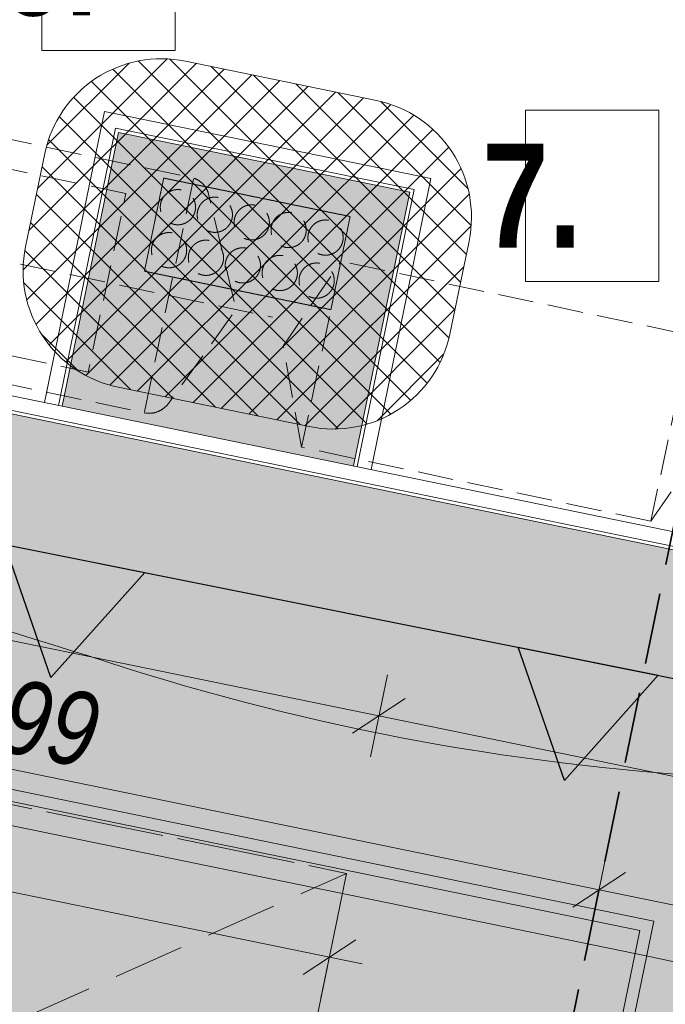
# Model space of a CAD drawing. Header units: millimetres. Extents: x -2869190 to 831897, y -1534405 to -3798.
# Tile 35 of 49: x 41743 to 47168, y -693292 to -685010. Entities that reach past the tile are written whole.
import ezdxf

# ---------------------------------------------------------------- set-up
doc = ezdxf.new("R2010")
doc.units = ezdxf.units.MM
doc.header["$MEASUREMENT"] = 0
for name, pattern in [('HIDDEN', [0.375, 0.25, -0.125]), ('Krawędzie ukryte', [850, 600, -250]), ('Krawędzie ukryte drobniejsze', [425, 300, -125]), ('Krawędzie ukryte dłuższe', [1125, 1000, -125])]:
    doc.linetypes.add(name, pattern=pattern)
for name, color, linetype, lineweight in [('0_Nr_pióra__101', 7, 'Continuous', 5), ('PZT - strefy zagrożenia wybuchem_Nr_pióra__239', 6, 'Continuous', 13), ('PZT elementy dodatkowe_Nr_pióra__203', 150, 'Continuous', 35), ('PZT woda_Nr_pióra__38', 30, 'Continuous', 13), ('PZT_Nr_pióra__1', 7, 'Continuous', 13), ('PZT_Nr_pióra__101', 7, 'Continuous', 5), ('PZT_Nr_pióra__18', 9, 'Continuous', 13), ('PZT_Nr_pióra__21', 7, 'Continuous', 25), ('PZT_Nr_pióra__244', 7, 'Continuous', 20), ('PZT_Nr_pióra__41', 7, 'Continuous', 15), ('PZT_Nr_pióra__98', 154, 'Continuous', 13), ('Wymiarowanie - PZT_Nr_pióra__101', 7, 'Continuous', 5), ('Wymiarowanie - PZT_Nr_pióra__161', 7, 'Continuous', 5)]:
    doc.layers.add(name, color=color, linetype=linetype, lineweight=lineweight)
doc.layers.add('PZT_Nr_pióra__201', color=7, linetype='Continuous', lineweight=5, true_color=0x595959)
doc.layers.add('PZT_Nr_pióra__205', color=7, linetype='Continuous', lineweight=5, true_color=0x858585)
doc.layers.add('Wymiarowanie - PZT', color=7, linetype='Continuous')
doc.styles.add('GENERATED_STYLE_3', font='txt')
doc.styles.add('GENERATED_STYLE_6', font='ARIALN.TTF')
doc.linetypes.add('Strzałki kopia', pattern='A,0,[1,PZT_Z11.Shx,S=15.873016,R=0,X=0,Y=0],-2500,0', length=2500)
doc.dimstyles.new('GENERATED_STYLE__1', dxfattribs={"dimtxt": 625, "dimasz": 356.25, "dimexe": 0.18, "dimexo": 0, "dimgap": 0.09, "dimtad": 1, "dimdec": 0, "dimlfac": 0.1, "dimzin": 0, "dimdsep": 46, "dimtxsty": 'GENERATED_STYLE_3', "dimblk": 'ARROWHEAD_6', "dimblk1": 'ARROWHEAD_6', "dimblk2": 'ARROWHEAD_6', "dimcen": 0.09, "dimclrd": 7, "dimclre": 7, "dimclrt": 7, "dimadec": 1, "dimazin": 0, "dimtfac": 1, "dimtdec": 4, "dimtmove": 0, "dimatfit": 3, "dimfxl": 0, "dimtolj": 1, "dimtzin": 0, "dimarcsym": 0})

# ---------------------------------------------------------------- blocks, each defined once
blk = doc.blocks.new('*D28')
at = {"layer": 'Wymiarowanie - PZT_Nr_pióra__101', "linetype": 'Continuous'}
for p, q in [((17231.4, -686293.8), (36821.2, -690318)), ((36750.4, -690662.4), (36891.9, -689973.6)), ((36821.2, -690318), (46611.6, -692329.2)), ((46540.8, -692673.5), (46682.3, -691984.8)), ((46611.6, -692329.2), (66202.5, -696353.6))]:
    blk.add_line(p, q, dxfattribs=at)
at = {"layer": 'Wymiarowanie - PZT_Nr_pióra__161', "linetype": 'Continuous'}
for p, q in [((37042.6, -690172.1), (36599.8, -690463.9)), ((46833, -692183.2), (46390.2, -692475.1))]:
    blk.add_line(p, q, dxfattribs=at)
at = {"layer": 'Wymiarowanie - PZT_Nr_pióra__101', "insert": (41153.8, -691080.4), "char_height": 625, "attachment_point": 7, "rotation": 348.3916, "style": 'GENERATED_STYLE_3'}
blk.add_mtext('\\A1;{\\fArial Narrow|b0|i1|c238|p34;999}', dxfattribs=at)
blk = doc.blocks.new('ARROWHEAD_6')
at = {"color": 0, "linetype": 'Continuous', "lineweight": 0}
for p, q in [((-0.5, -0.5), (0.5, 0.5)), ((0, 0), (-1, 0))]:
    blk.add_line(p, q, dxfattribs=at)
blk = doc.blocks.new('*D29')
at = {"layer": 'Wymiarowanie - PZT_Nr_pióra__101', "linetype": 'Continuous'}
for p, q in [((36821.2, -690318), (46611.6, -692329.2)), ((46540.8, -692673.5), (46682.3, -691984.8)), ((46611.6, -692329.2), (66202.5, -696353.6)), ((66131.7, -696698), (66273.2, -696009.2)), ((66202.5, -696353.6), (66478, -696410.2))]:
    blk.add_line(p, q, dxfattribs=at)
at = {"layer": 'Wymiarowanie - PZT_Nr_pióra__161', "linetype": 'Continuous'}
for p, q in [((46833, -692183.2), (46390.2, -692475.1)), ((65981.1, -696499.5), (66423.9, -696207.7))]:
    blk.add_line(p, q, dxfattribs=at)
at = {"layer": 'Wymiarowanie - PZT_Nr_pióra__101', "insert": (55550.6, -694037.8), "char_height": 625, "attachment_point": 7, "rotation": 348.3916, "style": 'GENERATED_STYLE_3'}
blk.add_mtext('\\A1;{\\fArial Narrow|b0|i1|c238|p34;2\xa0000}', dxfattribs=at)
blk = doc.blocks.new('*D72')
at = {"layer": 'Wymiarowanie - PZT_Nr_pióra__101', "linetype": 'Continuous'}
for p, q in [((28618.5, -687549.7), (34966.3, -688853.7)), ((34895.6, -689198.1), (35037.1, -688509.3)), ((34966.3, -688853.7), (44761.8, -690865.9)), ((44691, -691210.3), (44832.5, -690521.5)), ((44761.8, -690865.9), (66416, -695314.2))]:
    blk.add_line(p, q, dxfattribs=at)
at = {"layer": 'Wymiarowanie - PZT_Nr_pióra__161', "linetype": 'Continuous'}
for p, q in [((35187.7, -688707.8), (34744.9, -688999.6)), ((44983.2, -690720), (44540.4, -691011.8))]:
    blk.add_line(p, q, dxfattribs=at)
at = {"layer": 'Wymiarowanie - PZT_Nr_pióra__101', "insert": (39007.6, -689556.3), "char_height": 625, "attachment_point": 7, "rotation": 348.3916, "style": 'GENERATED_STYLE_3'}
blk.add_mtext('\\A1;{\\fArial Narrow|b0|i1|c238|p34;1\xa0000}', dxfattribs=at)
blk = doc.blocks.new('*D73')
at = {"layer": 'Wymiarowanie - PZT_Nr_pióra__101', "linetype": 'Continuous'}
for p, q in [((44691, -691210.3), (44832.5, -690521.5)), ((44761.8, -690865.9), (66416, -695314.2)), ((66345.3, -695658.6), (66486.7, -694969.8)), ((66416, -695314.2), (66691.5, -695370.8))]:
    blk.add_line(p, q, dxfattribs=at)
at = {"layer": 'Wymiarowanie - PZT_Nr_pióra__161', "linetype": 'Continuous'}
for p, q in [((44983.2, -690720), (44540.4, -691011.8)), ((66194.6, -695460.1), (66637.4, -695168.3))]:
    blk.add_line(p, q, dxfattribs=at)
at = {"layer": 'Wymiarowanie - PZT_Nr_pióra__101', "insert": (54732.4, -692786.5), "char_height": 625, "attachment_point": 7, "rotation": 348.3916, "style": 'GENERATED_STYLE_3'}
blk.add_mtext('\\A1;{\\fArial Narrow|b0|i1|c238|p34;2\xa0211}', dxfattribs=at)
blk = doc.blocks.new('*D100')
at = {"layer": 'Wymiarowanie - PZT_Nr_pióra__101', "linetype": 'Continuous'}
for p, q in [((67516.9, -686456.3), (67573.5, -686180.8)), ((67861.3, -686527.1), (67172.5, -686385.6)), ((64891, -699239.3), (67516.9, -686456.3)), ((65235.4, -699310.1), (64546.6, -699168.6)), ((64569, -700806.6), (64891, -699239.3))]:
    blk.add_line(p, q, dxfattribs=at)
at = {"layer": 'Wymiarowanie - PZT_Nr_pióra__161', "linetype": 'Continuous'}
for p, q in [((67662.8, -686677.7), (67371, -686234.9)), ((64745, -699017.9), (65036.9, -699460.7))]:
    blk.add_line(p, q, dxfattribs=at)
at = {"layer": 'Wymiarowanie - PZT_Nr_pióra__101', "insert": (65900.4, -693704.3), "char_height": 625, "attachment_point": 7, "rotation": 78.3916, "style": 'GENERATED_STYLE_3'}
blk.add_mtext('\\A1;{\\fArial Narrow|b0|i1|c238|p34;1\xa0305}', dxfattribs=at)
blk = doc.blocks.new('*D104')
at = {"layer": 'Wymiarowanie - PZT_Nr_pióra__101', "linetype": 'Continuous'}
for p, q in [((34620.2, -690538.6), (34478.7, -691227.4)), ((34549.5, -690883), (34274, -690826.4)), ((44344.9, -692895.2), (34549.5, -690883)), ((44415.7, -692550.9), (44274.2, -693239.6)), ((44620.4, -692951.8), (44344.9, -692895.2))]:
    blk.add_line(p, q, dxfattribs=at)
at = {"layer": 'Wymiarowanie - PZT_Nr_pióra__161', "linetype": 'Continuous'}
for p, q in [((34770.9, -690737.1), (34328.1, -691029)), ((44123.5, -693041.2), (44566.3, -692749.3))]:
    blk.add_line(p, q, dxfattribs=at)
at = {"layer": 'Wymiarowanie - PZT_Nr_pióra__101', "insert": (38590.7, -691585.6), "char_height": 625, "attachment_point": 7, "rotation": 348.3916, "style": 'GENERATED_STYLE_3'}
blk.add_mtext('\\A1;{\\fArial Narrow|b0|i1|c238|p34;1\xa0000}', dxfattribs=at)
blk = doc.blocks.new('Etykieta_6', base_point=(42487.9, -685272.7))
at = {"layer": '0_Nr_pióra__101', "linetype": 'Continuous'}
for p, q in [((43047.9, -683829), (41927.9, -683829)), ((41927.9, -683829), (41927.9, -685270.2)), ((43047.9, -685270.2), (43047.9, -683829)), ((41927.9, -685270.2), (43047.9, -685270.2))]:
    blk.add_line(p, q, dxfattribs=at)
at = {"layer": '0_Nr_pióra__101', "insert": (43047.9, -684098.9), "char_height": 875, "attachment_point": 3, "style": 'GENERATED_STYLE_6'}
blk.add_mtext('\\A1;{\\pt0,101000;\\fArial Narrow|b1|i0|c238|p34;6. \\fArial Narrow|b1|i0|c238|p34;\\A1{\\H.66x;\\S^  ;}\\fArial Narrow|b1|i0|c238|p34;\\fArial Narrow|b1|i0|c238|p34;\\A1{\\H.66x;\\S^  ;}\\fArial Narrow|b1|i0|c238|p34;\\fArial Narrow|b1|i0|c238|p34;\\fArial Narrow|b1|i0|c238|p34;\\fArial Narrow|b1|i0|c238|p34;\\fArial Narrow|b1|i0|c238|p34;\\fArial Narrow|b1|i0|c238|p34;\\fArial Narrow|b1|i0|c238|p34;\\fArial Narrow|b1|i0|c238|p34;\\fArial Narrow|b1|i0|c238|p34;\\fArial Narrow|b1|i0|c238|p34;\\fArial Narrow|b1|i0|c238|p34;\\fArial Narrow|b1|i0|c238|p34;\\fArial Narrow|b1|i0|c238|p34;\\fArial Narrow|b1|i0|c238|p34;\\fArial Narrow|b1|i0|c238|p34;\\fArial Narrow|b1|i0|c238|p34;\\fArial Narrow|b1|i0|c238|p34;\\fArial Narrow|b1|i0|c238|p34;\\fArial Narrow|b1|i0|c238|p34;\\fArial Narrow|b1|i0|c238|p34;\\fArial Narrow|b1|i0|c238|p34;\\fArial Narrow|b1|i0|c238|p34;\\fArial Narrow|b1|i0|c238|p34;\\fArial Narrow|b1|i0|c238|p34;\\fArial Narrow|b1|i0|c238|p34;\\fArial Narrow|b1|i0|c238|p34;}', dxfattribs=at)
blk = doc.blocks.new('Etykieta_7', base_point=(46553.3, -687214.2))
at = {"layer": '0_Nr_pióra__101', "linetype": 'Continuous'}
for p, q in [((47113.3, -685770.5), (45993.3, -685770.5)), ((45993.3, -685770.5), (45993.3, -687211.7)), ((47113.3, -687211.7), (47113.3, -685770.5)), ((45993.3, -687211.7), (47113.3, -687211.7))]:
    blk.add_line(p, q, dxfattribs=at)
at = {"layer": '0_Nr_pióra__101', "insert": (47113.3, -686053.6), "char_height": 875, "attachment_point": 3, "style": 'GENERATED_STYLE_6'}
blk.add_mtext('\\A1;{\\pt0,101000;\\fArial Narrow|b1|i0|c238|p34;7. \\fArial Narrow|b1|i0|c238|p34;\\A1{\\H.66x;\\S^  ;}\\fArial Narrow|b1|i0|c238|p34;\\fArial Narrow|b1|i0|c238|p34;\\A1{\\H.66x;\\S^  ;}\\fArial Narrow|b1|i0|c238|p34;\\fArial Narrow|b1|i0|c238|p34;\\fArial Narrow|b1|i0|c238|p34;\\fArial Narrow|b1|i0|c238|p34;\\fArial Narrow|b1|i0|c238|p34;\\fArial Narrow|b1|i0|c238|p34;\\fArial Narrow|b1|i0|c238|p34;\\fArial Narrow|b1|i0|c238|p34;\\fArial Narrow|b1|i0|c238|p34;\\fArial Narrow|b1|i0|c238|p34;\\fArial Narrow|b1|i0|c238|p34;\\fArial Narrow|b1|i0|c238|p34;\\fArial Narrow|b1|i0|c238|p34;\\fArial Narrow|b1|i0|c238|p34;\\fArial Narrow|b1|i0|c238|p34;\\fArial Narrow|b1|i0|c238|p34;\\fArial Narrow|b1|i0|c238|p34;\\fArial Narrow|b1|i0|c238|p34;\\fArial Narrow|b1|i0|c238|p34;\\fArial Narrow|b1|i0|c238|p34;\\fArial Narrow|b1|i0|c238|p34;\\fArial Narrow|b1|i0|c238|p34;\\fArial Narrow|b1|i0|c238|p34;\\fArial Narrow|b1|i0|c238|p34;\\fArial Narrow|b1|i0|c238|p34;\\fArial Narrow|b1|i0|c238|p34;}', dxfattribs=at)

msp = doc.modelspace()

# ---------------------------------------------------------------- hatches: boundary and pattern name
at = {"layer": 'PZT - strefy zagrożenia wybuchem_Nr_pióra__239', "linetype": 'Continuous'}
h = msp.add_hatch(dxfattribs=at)
h.set_pattern_fill('Siatka_5x5_ukośna', color=256, style=0, pattern_type=2)
h.set_pattern_definition([(45, (0, 0), (-141.421356, 141.421356), []), (135, (0, 0), (141.421356, 141.421356), [])])
h.paths.add_polyline_path([(41792.1, -686919.5, 0.414214), (42569.3, -688101), (44175.5, -688432.4, 0.414214), (45357, -687655.1), (45518.6, -686871.6, 0.414214), (44741.4, -685690.2), (43135.2, -685358.7, 0.414214), (41953.7, -686136)])
at = {"layer": 'PZT_Nr_pióra__18', "linetype": 'Continuous', "lineweight": 0, "true_color": 0x303030}
h = msp.add_hatch(color=250, dxfattribs=at)
h.paths.add_polyline_path([(18290, -695274.1), (20230.7, -685826.7, 0.034274), (20378, -681829.9), (19977.2, -677614.7), (19790.8, -676887.7), (28952, -678724.5), (28605.1, -679740.9, 0.232055), (28925.9, -682119.7), (30987.3, -684804.8, 0.108584), (33551.3, -686482, 0.02167), (37225.9, -687410.4), (52234.1, -690497.3), (52422.5, -690536, 0.133896), (55516.2, -689795.9), (60219.7, -686318.1, 0.152322), (61077, -685165.2), (68207.2, -686594.7), (68048.5, -687367, 0.019162), (66004.9, -689242.9, 0.121663), (63292.7, -693721.1), (60876.7, -705482.2), (57350.3, -704757.8), (56996.1, -706482.2, 0.961191), (56016.5, -706281), (56370.8, -704556.6), (49318, -703107.8), (49157.1, -703891.4, 0.352559), (48594.3, -702965.9), (32617.1, -699677.2, 0.414214), (31614.5, -700331.7), (31784.2, -699506), (18315.4, -696739.2)])
h.paths.add_polyline_path([(34109.2, -697530.9), (35607.5, -690237), (47068.2, -692591.3), (45569.8, -699885.2)], flags=0)
at = {"layer": 'PZT_Nr_pióra__18', "linetype": 'Continuous', "lineweight": 0, "true_color": 0x606060}
msp.add_hatch(color=251, dxfattribs=at).paths.add_polyline_path([(44547.9, -688763.2), (42099.2, -688259.7), (42572.4, -685958.2), (45021.2, -686461.8)])
at = {"layer": 'PZT_Nr_pióra__205', "linetype": 'Continuous', "lineweight": 0, "true_color": 0x424242}
h = msp.add_hatch(color=250, dxfattribs=at)
h.paths.add_polyline_path([(47071.4, -692591.9), (45573.1, -699885.8), (34109.2, -697530.9), (35607.5, -690237)])
h.paths.add_polyline_path([(45034.7, -696793.8), (35885, -694914.2, -0.890016), (36205, -693346.5), (45356.7, -695226.5, -0.811826)], flags=0)

# ---------------------------------------------------------------- linework, layer by layer
at = {"layer": 'PZT - strefy zagrożenia wybuchem_Nr_pióra__239', "linetype": 'Continuous', "flags": 128}
msp.add_lwpolyline([(41792.1, -686919.5, 0.414214), (42569.3, -688101), (44175.5, -688432.4, 0.414214), (45357, -687655.1), (45518.6, -686871.6, 0.414214), (44741.4, -685690.2), (43135.2, -685358.7, 0.414214), (41953.7, -686136)], format="xyb", close=True, dxfattribs=at)
at = {"layer": 'PZT elementy dodatkowe_Nr_pióra__203', "linetype": 'Krawędzie ukryte'}
msp.add_line((44608.1, -702082.2), (48722.4, -682053.5), dxfattribs=at)
at = {"layer": 'PZT woda_Nr_pióra__38', "linetype": 'Continuous', "flags": 128}
msp.add_lwpolyline([(22734.6, -671319.7, -0.136258), (28021.5, -680318.5), (28819.4, -682757.7, 0.104151), (35195.3, -687596.5, 0.038287), (42311.2, -690357.5, 0.067063), (47662.4, -691382.2, 0.100351), (54835.2, -690215.2, 0.049407), (60072.5, -687425.8), (61020.5, -686756.3), (66428.8, -683612.9, -0.213478), (75895.6, -679522.7), (76723.8, -681846.9, -0.067245), (75061.4, -682517.2, 0.145656), (73287.3, -683018.5), (68375.6, -685685.2), (67814.6, -686144.9, -0.046351), (57880.8, -694285.5, -0.181011), (51732.7, -695594.8), (49484, -695338.7), (39544.3, -693646.1, -0.089727), (33800.5, -692008.4, -0.172938), (26163.4, -684371.3), (21191.1, -676524.2, 0.059473)], format="xyb", dxfattribs=at)
at = {"layer": 'PZT_Nr_pióra__1', "linetype": 'Continuous', "flags": 128}
for points in [[(41952.2, -688229.6), (42455.7, -685781.1), (45198.3, -686345), (44695, -688793.5)], [(42069.8, -688253.8), (42549.1, -685922.8), (45056.6, -686438.4), (44577.5, -688769.3)], [(42099.2, -688259.8), (42572.4, -685958.2), (45021.2, -686461.8), (44548.1, -688763.3)], [(52265.2, -690350.5), (47661.6, -689403.3), (42099.2, -688259.8)], [(52235, -690497.4), (47631.4, -689550.2), (42068.9, -688406.8)], [(52241, -690468), (47637.5, -689520.9), (42075, -688377.2)]]:
    msp.add_lwpolyline(points, dxfattribs=at)
at = {"layer": 'PZT_Nr_pióra__101', "linetype": 'Krawędzie ukryte drobniejsze'}
msp.add_line((35927, -685836.9), (43866.3, -687513), dxfattribs=at)
at = {"layer": 'PZT_Nr_pióra__101', "linetype": 'Continuous', "flags": 128}
for points in [[(42068.9, -688406.8), (37488.3, -687465.1, -0.020549), (33573.4, -686490.4, -0.108692), (30987.3, -684804.8), (28925.9, -682119.7, -0.232055), (28605.1, -679740.9), (28952, -678724.5)], [(42075, -688377.4), (37494.3, -687435.7, -0.020544), (33582.9, -686461.9, -0.108587), (31010, -684785.1), (28950.3, -682102.2, -0.23195), (28633.6, -679750.5), (28980.4, -678734.1)], [(42099.2, -688259.8), (37518.5, -687318.2, -0.02052), (33621.1, -686348.1, -0.10816), (31100.6, -684706.2), (29047.9, -682032.2, -0.231514), (28747.3, -679788.9), (29093.9, -678772.9)]]:
    msp.add_lwpolyline(points, format="xyb", dxfattribs=at)
at = {"layer": 'PZT_Nr_pióra__101', "linetype": 'Krawędzie ukryte drobniejsze', "flags": 128}
for points in [[(36559.8, -687001.4), (42788.2, -688316.3), (43204.8, -686342.5), (36976.5, -685027.6)], [(42635.8, -686472.3), (37449.9, -685377.5), (37133.1, -686878.5), (42318.9, -687973.3)], [(47046.7, -689229.1), (44112.1, -688606.1), (44444.4, -687041), (47379, -687664)]]:
    msp.add_lwpolyline(points, close=True, dxfattribs=at)
msp.add_lwpolyline([(42788.2, -688316.3, 0.296966), (42992.5, -688237.2), (43560.5, -687448.4), (43327, -686465.6, 0.237091), (43204.8, -686342.5)], format="xyb", dxfattribs=at)
for points in [[(44112.1, -688606.1), (43955.7, -687755.1), (44444.4, -687041)], [(47046.7, -689229.1), (47535.4, -688515), (47379, -687664)]]:
    msp.add_lwpolyline(points, dxfattribs=at)
at = {"layer": 'PZT_Nr_pióra__201', "linetype": 'Continuous', "flags": 128}
for points in [[(47071.4, -692591.9), (45573.1, -699885.8), (34109.2, -697530.9), (35607.5, -690237)], [(45495.2, -699767.8), (46953.3, -692669.8), (35685.3, -690355.1), (34227.2, -697453.1)]]:
    msp.add_lwpolyline(points, close=True, dxfattribs=at)
at = {"layer": 'PZT_Nr_pióra__21', "linetype": 'Continuous', "flags": 128}
msp.add_lwpolyline([(10226, -683129.3), (74584.5, -696032.5)], dxfattribs=at)
for points in [[(42795, -689659), (42005.7, -690543.5), (41618.4, -689423.1)], [(47109.1, -690524), (46319.8, -691408.5), (45932.5, -690288.1)]]:
    msp.add_lwpolyline(points, close=True, dxfattribs=at)
at = {"layer": 'PZT_Nr_pióra__244', "linetype": 'HIDDEN', "flags": 128}
msp.add_lwpolyline([(42791, -687125.6), (44358, -687449), (44519.7, -686665.5), (42952.7, -686342.1)], close=True, dxfattribs=at)
at = {"layer": 'PZT_Nr_pióra__41', "linetype": 'Krawędzie ukryte'}
msp.add_line((33245.5, -697230.5), (44489.8, -692190), dxfattribs=at)
at = {"layer": 'PZT_Nr_pióra__41', "linetype": 'Krawędzie ukryte dłuższe', "flags": 128}
msp.add_lwpolyline([(33245.5, -697230.5), (34694.3, -690177.7), (44489.8, -692190), (43041, -699242.7)], close=True, dxfattribs=at)
at = {"layer": 'PZT_Nr_pióra__41', "linetype": 'Krawędzie ukryte drobniejsze'}
for centre in [(43072.4, -686586.7), (43382.5, -686650.7), (43692.7, -686714.7), (44002.8, -686778.7), (44312.9, -686842.7), (42997.8, -686948.4), (43307.9, -687012.4), (43618, -687076.4), (43928.2, -687140.4), (44238.3, -687204.4)]:
    msp.add_circle(centre, 148.1, dxfattribs=at)
at = {"layer": 'PZT_Nr_pióra__98', "linetype": 'Strzałki kopia', "flags": 128}
msp.add_lwpolyline([(24280.3, -677787.8), (24238.5, -681197.2, 0.30118), (30707.4, -689463.4), (35550.5, -690531.5), (47007.8, -692885.1), (49956.6, -693516.6, 0.169536), (62113.4, -688650.8), (65387.4, -686029.4)], format="xyb", dxfattribs=at)

# ---------------------------------------------------------------- block references
at = {"linetype": 'Continuous'}
for name, p in [('Etykieta_6', (42487.9, -685272.7)), ('Etykieta_7', (46553.3, -687214.2))]:
    msp.add_blockref(name, p, dxfattribs=at)

# ---------------------------------------------------------------- dimensions: what is measured, and where the dimension line sits
at = {"layer": 'Wymiarowanie - PZT', "linetype": 'Continuous'}
for base, p1, p2, angle, picture, middle, turn in [((67516.9, -686456.3), (45337.4, -695222.5), (67515.6, -686456.1), 78.3916, '*D100', (65809.3, -692594.7), 78.3916), ((46611.6, -692329.2), (37012.3, -689387.3), (44367.9, -703251.5), 348.3916, '*D28', (41913.5, -690917.4), 348.3916), ((44761.8, -690865.9), (34694.3, -690177.7), (44489.8, -692190), 348.3916, '*D72', (40117.2, -689465.2), 348.3916), ((34549.5, -690883), (44437.8, -692443), (34663.7, -690327.1), 168.3916, '*D104', (39700.3, -691494.5), 348.3916), ((66202.5, -696353.6), (44367.9, -703251.5), (63958.8, -707276), 348.3916, '*D29', (56660.2, -693946.8), 348.3916), ((66416, -695314.2), (44489.8, -692190), (64172.3, -706236.6), 348.3916, '*D73', (55811.3, -692689.1), 348.3916)]:
    dim = msp.add_linear_dim(base=base, p1=p1, p2=p2, angle=angle, dimstyle='GENERATED_STYLE__1', dxfattribs=at)
    dim.commit()
    dim.dimension.update_dxf_attribs({"geometry": picture, "text_midpoint": middle, "dimtype": 160, "text_rotation": turn})

doc.saveas('drawing.dxf')
